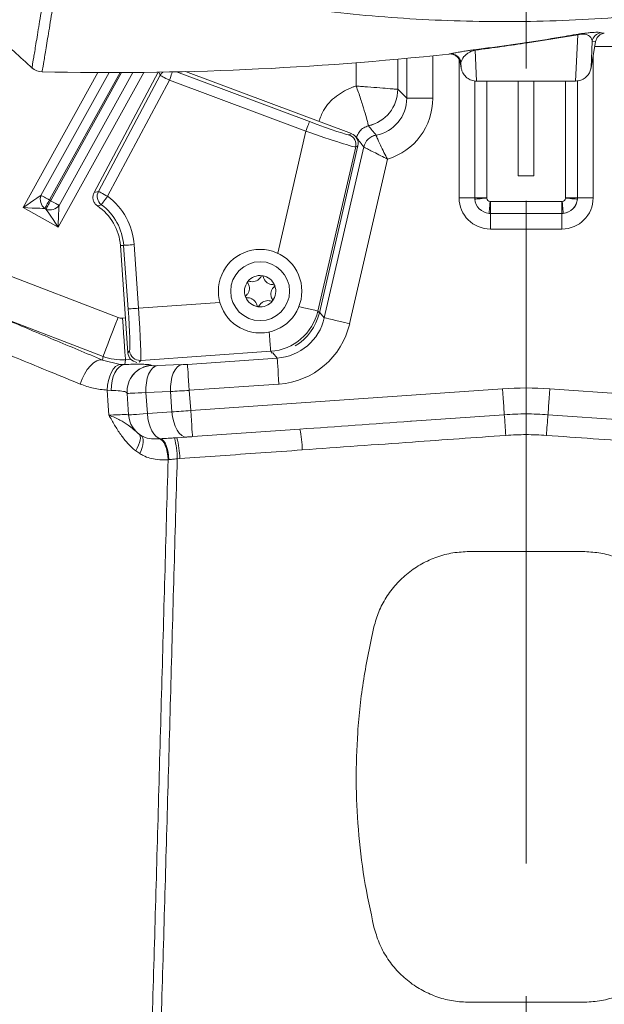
# Model space of a CAD drawing. Header units: millimetres. Extents: x 0 to 8410, y 0 to 5940.
# Tile 92 of 179: x 3480 to 3592, y 3769 to 3958. Entities that reach past the tile are written whole.
import ezdxf

# ---------------------------------------------------------------- set-up
doc = ezdxf.new("R2010")
doc.units = ezdxf.units.MM
doc.header["$LTSCALE"] = 10
doc.linetypes.add('CENTERX2', pattern=[20.32, 12.7, -2.54, 2.54, -2.54])

msp = doc.modelspace()

# ---------------------------------------------------------------- linework, layer by layer
at = {"color": 7, "linetype": 'CENTERX2', "lineweight": 0}
msp.add_line((3577.03, 2983.46), (3577.03, 4504.58), dxfattribs=at)
at = {"color": 8, "linetype": 'Continuous', "lineweight": 0}
for p, q in [((3586.52, 3946.23), (3586.91, 3955.12)), ((3589.7, 3953.89), (3589.48, 3948.79)), ((3590.36, 3953.81), (3589.7, 3953.89)), ((3567.28, 3952.17), (3567.54, 3946.23)), ((3594.93, 3952.87), (3590.2, 3952.87)), ((3544.44, 3945.28), (3544.44, 3949.75)), ((3552.43, 3950.43), (3552.43, 3944.66)), ((3554.14, 3942.95), (3554.14, 3950.6)), ((3559.13, 3951.09), (3559.13, 3942.95)), ((3562.21, 3951.42), (3562.35, 3951.44)), ((3564.18, 3923.86), (3564.18, 3950.4)), ((3564.53, 3949.8), (3564.4, 3949.78)), ((3564.58, 3948.79), (3564.53, 3949.8)), ((3589.88, 3951.03), (3589.88, 3923.86)), ((3480.59, 3921.99), (3494.94, 3947.87)), ((3484.01, 3924.33), (3497.06, 3947.87)), ((3499.18, 3947.88), (3485.72, 3923.59)), ((3485.94, 3923.47), (3499.47, 3947.88)), ((3503.73, 3947.91), (3487.3, 3918.27)), ((3501.59, 3947.89), (3487.47, 3922.41)), ((3506.86, 3947.34), (3506.63, 3947.95)), ((3510.02, 3948.01), (3535.49, 3938.49)), ((3495.02, 3925.08), (3506.86, 3947.34)), ((3508.62, 3946.4), (3496.79, 3924.15)), ((3534.79, 3936.62), (3508.62, 3946.4)), ((3567.18, 3923.86), (3567.18, 3946.26)), ((3569.47, 3946.23), (3569.47, 3923.86)), ((3584.58, 3923.86), (3584.58, 3946.23)), ((3586.88, 3946.29), (3586.88, 3923.86)), ((3552.43, 3944.66), (3552.42, 3944.66)), ((3552.43, 3944.66), (3554.14, 3942.95)), ((3554.14, 3942.95), (3559.13, 3942.95)), ((3529.39, 3913.23), (3534.79, 3936.62)), ((3546.8, 3937.65), (3546.8, 3937.65)), ((3543.11, 3935.93), (3543.53, 3936.16)), ((3544.54, 3935.4), (3544.48, 3935.41)), ((3544.54, 3935.4), (3544.53, 3935.34)), ((3548.26, 3935.88), (3548.26, 3935.88)), ((3544.35, 3933.61), (3537.09, 3902.17)), ((3538.33, 3900.87), (3545.89, 3933.61)), ((3544.78, 3933.84), (3544.35, 3933.61)), ((3545.89, 3933.61), (3545.89, 3933.61)), ((3550.48, 3931.29), (3543.19, 3899.74)), ((3485.72, 3923.59), (3485.63, 3923.43)), ((3485.63, 3923.43), (3485.85, 3923.31)), ((3485.85, 3923.31), (3485.94, 3923.47)), ((3494.2, 3924.89), (3495.02, 3925.08)), ((3564.18, 3923.86), (3567.18, 3923.86)), ((3569.47, 3923.86), (3567.18, 3923.86)), ((3567.19, 3923.61), (3567.18, 3923.86)), ((3569.47, 3923.86), (3569.48, 3923.8)), ((3584.58, 3923.8), (3584.58, 3923.86)), ((3586.88, 3923.86), (3584.58, 3923.86)), ((3586.88, 3923.86), (3586.87, 3923.61)), ((3589.88, 3923.86), (3586.88, 3923.86)), ((3487.3, 3918.27), (3480.59, 3921.99)), ((3484.95, 3921.69), (3484.73, 3921.81)), ((3570.11, 3923.17), (3570.17, 3923.16)), ((3570.17, 3923.16), (3570.17, 3920.87)), ((3570.17, 3923.16), (3583.88, 3923.16)), ((3583.88, 3923.16), (3583.94, 3923.17)), ((3583.88, 3923.16), (3583.88, 3920.87)), ((3570.17, 3920.87), (3569.92, 3920.88)), ((3583.88, 3920.87), (3570.17, 3920.87)), ((3570.17, 3917.87), (3570.17, 3920.87)), ((3584.14, 3920.88), (3583.88, 3920.87)), ((3583.88, 3917.87), (3583.88, 3920.87)), ((3583.88, 3917.87), (3570.17, 3917.87)), ((3499.86, 3914.75), (3499.23, 3914.7)), ((3500.72, 3902.55), (3499.86, 3914.75)), ((3501.86, 3914.89), (3502.71, 3902.69)), ((3473.81, 3910.52), (3498.79, 3900.93)), ((3502.71, 3902.69), (3518.33, 3903.78)), ((3495.93, 3893.47), (3476.3, 3901.01)), ((3499.64, 3900.8), (3500.2, 3900.84)), ((3537.09, 3902.17), (3537.39, 3901.83)), ((3537.41, 3901.94), (3538.33, 3900.87)), ((3495.82, 3892.76), (3495.93, 3893.47)), ((3500.67, 3894.17), (3501, 3894.56)), ((3528.05, 3894.45), (3503.14, 3892.7)), ((3512.1, 3891.95), (3529.3, 3893.15)), ((3528.33, 3894.12), (3528.05, 3894.45)), ((3529.3, 3893.15), (3528.46, 3894.13)), ((3495.82, 3892.76), (3499.18, 3891.94)), ((3499.18, 3891.94), (3500.06, 3891.92)), ((3500.2, 3892.83), (3500.06, 3891.92)), ((3501.24, 3892.91), (3500.2, 3892.83)), ((3503.14, 3892.7), (3502.82, 3892.34)), ((3505.16, 3891.76), (3505.16, 3891.72)), ((3506.27, 3891.7), (3511, 3891.89)), ((3529.64, 3888.17), (3512.44, 3886.97)), ((3497.48, 3886.95), (3496.7, 3887.02)), ((3508.85, 3886.73), (3504.12, 3886.55)), ((3504.12, 3886.55), (3504.41, 3882.5)), ((3509.12, 3882.83), (3508.85, 3886.73)), ((3512.44, 3886.97), (3512.72, 3883.08)), ((3512.72, 3883.08), (3572.49, 3887.26)), ((3581.56, 3887.26), (3641.34, 3883.08)), ((3504.41, 3882.5), (3509.12, 3882.83)), ((3555.05, 3881.05), (3572.84, 3882.3)), ((3581.22, 3882.3), (3599.17, 3881.04)), ((3506.71, 3877.69), (3506.96, 3877.7)), ((3509.6, 3877.85), (3510.04, 3877.88)), ((3502.95, 3874.83), (3502.17, 3875.37)), ((3508.55, 3873.68), (3508.38, 3873.66)), ((3510.61, 3873.89), (3510.13, 3873.85))]:
    msp.add_line(p, q, dxfattribs=at)
at = {"color": 7, "linetype": 'Continuous', "lineweight": 0}
for p, q in [((3589.48, 3948.79), (3590.36, 3953.81)), ((3564.58, 3948.79), (3564.4, 3949.78)), ((3506.46, 3947.95), (3494.2, 3924.89)), ((3543.53, 3936.16), (3511.72, 3948.05)), ((3586.51, 3946.23), (3567.54, 3946.23)), ((3575.53, 3928.07), (3575.53, 3946.23)), ((3578.53, 3928.07), (3578.53, 3946.23)), ((3537.39, 3901.83), (3544.78, 3933.84)), ((3578.53, 3928.07), (3575.53, 3928.07)), ((3499.23, 3914.7), (3500.67, 3894.17)), ((3500.53, 3886.39), (3500.52, 3886.43)), ((3500.82, 3882.25), (3500.53, 3886.39)), ((3511.97, 3878.02), (3510.04, 3877.88)), ((3533.64, 3879.53), (3513.06, 3878.09)), ((3587.9, 3856.07), (3566.15, 3856.07)), ((3566.15, 3769.68), (3587.9, 3769.68))]:
    msp.add_line(p, q, dxfattribs=at)
at = {"color": 8, "linetype": 'Continuous', "lineweight": 0, "flags": 128}
for points in [[(3508.62, 3946.4), (3508.75, 3946.76), (3508.88, 3947.1), (3509, 3947.42), (3509.11, 3947.7), (3509.19, 3947.94), (3509.22, 3947.99)], [(3508.62, 3946.4), (3508.28, 3946.58), (3507.96, 3946.75), (3507.66, 3946.91), (3507.39, 3947.05), (3507.17, 3947.17), (3507.01, 3947.26), (3506.9, 3947.32), (3506.86, 3947.34)], [(3534.79, 3936.62), (3534.93, 3936.97), (3535.05, 3937.32), (3535.17, 3937.64), (3535.28, 3937.92), (3535.37, 3938.15), (3535.43, 3938.33), (3535.47, 3938.44), (3535.49, 3938.49)], [(3480.59, 3921.99), (3481.32, 3922.48), (3482.01, 3922.96), (3482.65, 3923.4), (3483.21, 3923.79), (3483.67, 3924.1), (3484.01, 3924.33)], [(3484.01, 3924.33), (3484.13, 3924.27), (3484.27, 3924.19), (3484.45, 3924.09), (3484.66, 3923.97), (3484.88, 3923.85), (3485.12, 3923.72), (3485.37, 3923.58), (3485.63, 3923.43)], [(3485.63, 3923.43), (3485.49, 3923.17), (3485.35, 3922.92), (3485.22, 3922.68), (3485.09, 3922.45), (3484.98, 3922.25), (3484.88, 3922.07), (3484.8, 3921.93), (3484.73, 3921.81)], [(3484.95, 3921.69), (3485.02, 3921.8), (3485.1, 3921.95), (3485.2, 3922.13), (3485.31, 3922.33), (3485.43, 3922.56), (3485.57, 3922.8), (3485.71, 3923.05), (3485.85, 3923.31)], [(3485.85, 3923.31), (3486.11, 3923.17), (3486.36, 3923.03), (3486.6, 3922.89), (3486.83, 3922.77), (3487.03, 3922.66), (3487.21, 3922.56), (3487.36, 3922.48), (3487.47, 3922.41)], [(3496.79, 3924.15), (3496.45, 3924.33), (3496.13, 3924.5), (3495.83, 3924.66), (3495.56, 3924.8), (3495.34, 3924.92), (3495.17, 3925), (3495.07, 3925.06), (3495.02, 3925.08)], [(3496.79, 3924.15), (3496.56, 3923.84), (3496.34, 3923.54), (3496.14, 3923.27), (3495.96, 3923.03), (3495.81, 3922.83), (3495.7, 3922.68), (3495.63, 3922.58), (3495.6, 3922.54)], [(3569.48, 3923.8), (3569.04, 3923.77), (3568.63, 3923.73), (3568.24, 3923.7), (3567.9, 3923.67), (3567.62, 3923.64), (3567.4, 3923.62), (3567.25, 3923.61), (3567.19, 3923.61)], [(3586.87, 3923.61), (3586.8, 3923.61), (3586.66, 3923.62), (3586.44, 3923.64), (3586.16, 3923.67), (3585.81, 3923.7), (3585.43, 3923.73), (3585.01, 3923.77), (3584.58, 3923.8)], [(3484.73, 3921.81), (3484.32, 3921.83), (3483.77, 3921.85), (3483.09, 3921.88), (3482.31, 3921.91), (3481.47, 3921.95), (3480.59, 3921.99)], [(3487.3, 3918.27), (3486.8, 3919), (3486.32, 3919.69), (3485.88, 3920.33), (3485.5, 3920.89), (3485.18, 3921.35), (3484.95, 3921.69)], [(3487.47, 3922.41), (3487.46, 3922), (3487.43, 3921.45), (3487.4, 3920.77), (3487.37, 3919.99), (3487.33, 3919.15), (3487.3, 3918.27)], [(3570.11, 3923.17), (3570.08, 3922.74), (3570.04, 3922.32), (3570.01, 3921.93), (3569.98, 3921.59), (3569.95, 3921.31), (3569.93, 3921.09), (3569.92, 3920.94), (3569.92, 3920.88)], [(3584.14, 3920.88), (3584.14, 3920.94), (3584.12, 3921.09), (3584.1, 3921.31), (3584.08, 3921.59), (3584.05, 3921.93), (3584.02, 3922.32), (3583.98, 3922.74), (3583.94, 3923.17)], [(3501.86, 3914.89), (3501.48, 3914.86), (3501.11, 3914.83), (3500.77, 3914.81), (3500.47, 3914.79), (3500.22, 3914.77), (3500.03, 3914.76), (3499.91, 3914.75), (3499.86, 3914.75)], [(3502.71, 3902.69), (3502.33, 3902.67), (3501.96, 3902.64), (3501.62, 3902.62), (3501.32, 3902.59), (3501.08, 3902.58), (3500.89, 3902.56), (3500.77, 3902.56), (3500.72, 3902.55)], [(3537.09, 3902.17), (3536.92, 3902.21), (3536.52, 3902.3), (3535.9, 3902.44), (3535.07, 3902.63), (3534.06, 3902.87), (3533.46, 3903.01)], [(3495.93, 3893.47), (3496.01, 3893.68), (3496.19, 3894.15), (3496.46, 3894.86), (3496.82, 3895.79), (3497.24, 3896.91), (3497.73, 3898.16), (3498.25, 3899.52), (3498.79, 3900.93)], [(3500.2, 3892.83), (3500.19, 3893.06), (3500.15, 3893.56), (3500.1, 3894.32), (3500.03, 3895.31), (3499.94, 3896.5), (3499.85, 3897.85), (3499.75, 3899.3), (3499.64, 3900.8)], [(3538.33, 3900.87), (3538.47, 3900.84), (3538.77, 3900.77), (3539.23, 3900.66), (3539.84, 3900.52), (3540.57, 3900.35), (3541.39, 3900.16), (3542.28, 3899.96), (3543.19, 3899.74)], [(3527.79, 3898.17), (3527.84, 3897.55), (3527.91, 3896.52), (3527.97, 3895.67), (3528.01, 3895.03), (3528.04, 3894.62), (3528.05, 3894.45)], [(3529.3, 3893.15), (3529.31, 3893.01), (3529.33, 3892.7), (3529.36, 3892.23), (3529.4, 3891.6), (3529.46, 3890.86), (3529.51, 3890.02), (3529.58, 3889.11), (3529.64, 3888.17)], [(3495.82, 3892.76), (3495.29, 3892.79), (3494.71, 3892.61), (3494.1, 3892.23), (3493.48, 3891.67), (3492.89, 3890.94), (3492.35, 3890.09), (3491.89, 3889.16), (3491.52, 3888.17)], [(3499.18, 3891.94), (3498.73, 3891.82), (3498.29, 3891.52), (3497.88, 3891.05), (3497.51, 3890.44), (3497.19, 3889.7), (3496.95, 3888.87), (3496.78, 3887.96), (3496.7, 3887.02)], [(3500.06, 3891.92), (3499.53, 3891.76), (3499.03, 3891.43), (3498.58, 3890.95), (3498.19, 3890.33), (3497.88, 3889.59), (3497.65, 3888.77), (3497.52, 3887.88), (3497.48, 3886.95)], [(3506.27, 3891.7), (3505.81, 3891.54), (3505.37, 3891.19), (3504.98, 3890.69), (3504.65, 3890.04), (3504.39, 3889.28), (3504.22, 3888.42), (3504.12, 3887.5), (3504.12, 3886.55)], [(3511, 3891.89), (3510.53, 3891.72), (3510.1, 3891.38), (3509.71, 3890.88), (3509.38, 3890.23), (3509.12, 3889.46), (3508.94, 3888.6), (3508.85, 3887.68), (3508.85, 3886.73)], [(3512.1, 3891.95), (3512.1, 3891.81), (3512.13, 3891.5), (3512.16, 3891.02), (3512.2, 3890.4), (3512.26, 3889.66), (3512.31, 3888.82), (3512.38, 3887.91), (3512.44, 3886.97)], [(3497.02, 3882.22), (3496.89, 3884.08), (3496.7, 3887.02)], [(3572.84, 3882.3), (3572.83, 3882.49), (3572.8, 3882.83), (3572.77, 3883.32), (3572.73, 3883.93), (3572.68, 3884.66), (3572.62, 3885.48), (3572.56, 3886.36), (3572.49, 3887.26)], [(3581.22, 3882.3), (3581.23, 3882.49), (3581.25, 3882.83), (3581.29, 3883.32), (3581.33, 3883.93), (3581.38, 3884.66), (3581.44, 3885.48), (3581.5, 3886.36), (3581.56, 3887.26)], [(3500.82, 3882.25), (3500.88, 3882.25), (3501.06, 3882.27), (3501.36, 3882.29), (3501.78, 3882.32), (3502.3, 3882.35), (3502.92, 3882.4), (3503.63, 3882.45), (3504.41, 3882.5)], [(3506.96, 3877.7), (3506.5, 3877.86), (3506.06, 3878.17), (3505.64, 3878.63), (3505.27, 3879.23), (3504.95, 3879.94), (3504.69, 3880.74), (3504.51, 3881.6), (3504.41, 3882.5)], [(3509.12, 3882.83), (3509.54, 3882.86), (3509.97, 3882.89), (3510.41, 3882.92), (3510.86, 3882.95), (3511.31, 3882.98), (3511.78, 3883.02), (3512.25, 3883.05), (3512.72, 3883.08)], [(3511.97, 3878.02), (3511.47, 3878.08), (3510.99, 3878.33), (3510.52, 3878.76), (3510.1, 3879.35), (3509.74, 3880.09), (3509.45, 3880.93), (3509.24, 3881.86), (3509.12, 3882.83)], [(3513.06, 3878.09), (3513.06, 3878.19), (3513.04, 3878.47), (3513.01, 3878.93), (3512.96, 3879.55), (3512.91, 3880.31), (3512.85, 3881.17), (3512.78, 3882.11), (3512.72, 3883.08)], [(3502.78, 3878.61), (3502.95, 3878.42), (3503.04, 3878.15), (3503.07, 3877.81), (3503.02, 3877.4), (3502.9, 3876.94), (3502.72, 3876.44), (3502.47, 3875.91), (3502.17, 3875.37)], [(3502.95, 3874.83), (3503.22, 3875.43), (3503.42, 3876), (3503.56, 3876.55), (3503.63, 3877.05), (3503.63, 3877.48), (3503.56, 3877.85), (3503.43, 3878.13), (3503.23, 3878.31)], [(3508.38, 3873.66), (3508.33, 3874.4), (3508.22, 3875.12), (3508.06, 3875.79), (3507.85, 3876.38), (3507.6, 3876.89), (3507.32, 3877.28), (3507.02, 3877.55), (3506.71, 3877.69)], [(3508.55, 3873.68), (3508.49, 3874.42), (3508.38, 3875.14), (3508.23, 3875.81), (3508.03, 3876.4), (3507.79, 3876.91), (3507.53, 3877.3), (3507.25, 3877.57), (3506.96, 3877.7)]]:
    msp.add_lwpolyline(points, dxfattribs=at)
at = {"color": 7, "linetype": 'Continuous', "lineweight": 0, "flags": 128}
msp.add_lwpolyline([(3513.06, 3878.09), (3512.92, 3878.08), (3512.78, 3878.07), (3512.64, 3878.06), (3512.5, 3878.05), (3512.36, 3878.04), (3512.22, 3878.03), (3512.09, 3878.03), (3511.97, 3878.02)], dxfattribs=at)
at = {"color": 7, "linetype": 'Continuous', "lineweight": 0}
for radius in [8, 5.65]:
    msp.add_circle((3526.03, 3905.97), radius, dxfattribs=at)
at = {"color": 8, "linetype": 'Continuous', "lineweight": 0}
for centre, radius, start, end in [((3591.67, 3953.54), 2, 99.0895, 169.9989), ((3586.67, 3954.52), 0.649, 68.0626, 94.9534), ((3567.07, 3951.79), 0.436, 61.0213, 92.9221), ((3562.56, 3949.46), 2, 9.9807, 96.2289), ((3508.62, 3946.4), 2, 128.7042, 151.9244), ((3545.21, 3944.69), 7.21, 282.7583, 359.812), ((3545.2, 3944.69), 7.22, 282.812, 359.801), ((3542.4, 3934.06), 2, 347.0692, 69.4309), ((3548.82, 3932.92), 3.01, 100.6497, 166.8461), ((3548.82, 3932.93), 3.01, 100.605, 166.851), ((3486.1, 3923.57), 2.22, 159.8961, 232.1031), ((3496.79, 3924.15), 2, 152.069, 233.337), ((3489.26, 3914.01), 12.63, 4, 53.4061), ((3485.72, 3923.78), 2.23, 249.897, 322.0993), ((3489.26, 3914.01), 10.63, 4, 53.4061), ((3527.35, 3904.43), 10.01, 274.0568, 346.9432), ((3503, 3894.7), 2, 184.0816, 273.9167), ((3505.51, 3886.77), 5, 93.9599, 183.961), ((3505.51, 3886.74), 5, 93.9605, 183.9619), ((3577.03, 3822.42), 65, 86, 94), ((3269.64, 3857.83), 304.19, 3.8657, 4.6148), ((3884.15, 3857.85), 303.92, 175.3849, 176.1346), ((3512.31, 3875.02), 21.8, 1.3595, 11.9384), ((3495.4, 3873.96), 14.72, 359.5973, 15.3425), ((3496.42, 3873.9), 14.19, 359.9346, 16.2926)]:
    msp.add_arc(centre, radius, start, end, dxfattribs=at)
at = {"color": 7, "linetype": 'Continuous', "lineweight": 0}
for centre, radius, start, end in [((3497.03, 4547.87), 600, 268.77806, 276.23709), ((3484.3, 3951.01), 3, 227.8356, 268.7781), ((3489.26, 3914.01), 10, 4, 55.9902), ((3526.03, 3905.97), 3, 81.7166, 141.7166), ((3526.03, 3905.97), 3, 21.7166, 81.7166), ((3526.03, 3905.97), 3, 141.7166, 201.7166), ((3526.03, 3905.97), 3, 321.7166, 21.7166), ((3526.03, 3905.97), 3, 201.7166, 261.7166), ((3526.03, 3905.97), 3, 261.7166, 321.7166), ((3505.8, 3882.6), 5, 184, 239.0071)]:
    msp.add_arc(centre, radius, start, end, dxfattribs=at)
for centre, major_axis, ratio, start_param, end_param in [((3568.03, 3937.82), (-3.48, 11.39), 0.032872, 0.261776, 0.286565), ((3586.02, 3937.82), (3.48, 11.39), 0.032872, 5.996621, 6.021409), ((3567.26, 3948.88), (2.9, -0.97), 0.852971, 5.082591, 5.084633), ((3586.8, 3948.88), (2.9, 0.97), 0.852971, 4.340145, 4.342187), ((3542.83, 3934.28), (1.76, 0.95), 0.998923, 5.563771, 7.0026), ((3527.64, 3904.08), (6.5, -7.61), 0.999058, 6.110421, 6.91978), ((3502.67, 3894.31), (-1.31, -1.51), 0.998783, 5.498396, 6.8519)]:
    msp.add_ellipse(centre, major_axis=major_axis, ratio=ratio, start_param=start_param, end_param=end_param, dxfattribs=at)
at = {"color": 8, "linetype": 'Continuous', "lineweight": 0}
for centre, major_axis, ratio, start_param, end_param in [((3546.91, 3942.98), (-5.12, 5.12), 0.993496, 2.540666, 3.925621), ((3546.91, 3942.98), (8.65, -8.65), 0.997265, 5.792323, 7.067214), ((3535.55, 3938.76), (7.56, -2.83), 0.034621, 4.716952, 6.252842), ((3534.85, 3936.89), (9.51, -3.28), 0.027868, 4.715326, 6.251216), ((3567.48, 3922.42), (-44.05, 49.97), 0.088118, 1.184451, 1.221335), ((3564.56, 3923.09), (-40.91, 49.68), 0.126371, 1.218206, 1.254973), ((3570.19, 3923.88), (4.25, 4.25), 0.997265, 2.357564, 3.925621), ((3570.17, 3923.87), (2.12, -2.12), 0.998543, 4.013901, 5.410877), ((3570.19, 3923.88), (2.14, 2.14), 0.991846, 2.443105, 3.84008), ((3570.17, 3923.87), (0.496, 0.496), 0.997265, 2.443105, 3.84008), ((3583.87, 3923.88), (-4.25, 4.25), 0.997265, 2.357564, 3.925621), ((3583.88, 3923.87), (-0.496, 0.496), 0.997265, 2.443105, 3.84008), ((3583.88, 3923.87), (2.12, 2.12), 0.998543, 4.013901, 5.410877), ((3583.87, 3923.88), (2.14, -2.14), 0.991846, 5.584698, 6.981673), ((3500.44, 3902.53), (-0.56, 7.98), 0.034921, 3.176499, 4.712389), ((3502.43, 3902.67), (-0.7, 9.98), 0.027937, 3.176499, 4.712389), ((3499.51, 3902.8), (-0.3, -1.98), 0.998562, 6.065323, 6.501048), ((3528.57, 3903.15), (-6.52, 7.64), 0.995774, 2.505561, 3.777624), ((3528.57, 3903.15), (9.76, -11.43), 0.997882, 5.647154, 6.919217), ((3499.51, 3902.8), (9.89, -1.48), 0.999138, 4.494527, 4.930251), ((3507.36, 3891.88), (2.19, 0.15), 0.052408, 3.141593, 4.18879), ((3512.09, 3892.06), (2.19, 0.15), 0.052408, 4.18879, 4.712389), ((3507.71, 3886.9), (7.18, 0.5), 0.016013, 3.141593, 4.18879), ((3512.44, 3887.08), (7.18, 0.5), 0.016013, 4.18879, 4.712389)]:
    msp.add_ellipse(centre, major_axis=major_axis, ratio=ratio, start_param=start_param, end_param=end_param, dxfattribs=at)
at = {"color": 7, "linetype": 'Continuous', "lineweight": 0}
for points, knots in [([(3460.57, 3968.45), (3463, 3966.25), (3467.85, 3961.85), (3475.14, 3955.25), (3479.99, 3950.86), (3482.42, 3948.66)], [0, 0, 0, 0, 0.3334, 0.666616, 1, 1, 1, 1]), ([(3494.7, 3967.89), (3501.07, 3966.34), (3513.81, 3963.22), (3533.04, 3960.11), (3552.33, 3958.14), (3571.82, 3957.44), (3591.48, 3957.99), (3611.27, 3959.98), (3625.91, 3962.12), (3633.9, 3964), (3635.35, 3964.34)], [0, 0, 0, 0, 0.136805, 0.273717, 0.410628, 0.547431, 0.687846, 0.828379, 0.968911, 1, 1, 1, 1]), ([(3590.36, 3953.81), (3590.43, 3954.03), (3590.55, 3954.46), (3590.99, 3954.99), (3591.5, 3955.31), (3591.86, 3955.41), (3592.01, 3955.44), (3592.02, 3955.44)], [0, 0, 0, 0, 0.272296, 0.544637, 0.817097, 0.986664, 1, 1, 1, 1]), ([(3562.21, 3951.42), (3562.23, 3951.42), (3562.33, 3951.43), (3562.66, 3951.44), (3563.2, 3951.32), (3563.78, 3950.96), (3564.22, 3950.43), (3564.34, 3950), (3564.4, 3949.78)], [0, 0, 0, 0, 0.011275, 0.104247, 0.32832, 0.552253, 0.776125, 1, 1, 1, 1]), ([(3567.54, 3946.23), (3567.37, 3946.24), (3566.88, 3946.26), (3566.07, 3946.55), (3565.29, 3947.18), (3564.78, 3947.95), (3564.65, 3948.48), (3564.59, 3948.71)], [0, 0, 0, 0, 0.117558, 0.359199, 0.597801, 0.834302, 1, 1, 1, 1]), ([(3589.46, 3948.71), (3589.44, 3948.61), (3589.36, 3948.23), (3589.06, 3947.56), (3588.41, 3946.84), (3587.52, 3946.33), (3586.85, 3946.26), (3586.52, 3946.23)], [0, 0, 0, 0, 0.076182, 0.28022, 0.520781, 0.760378, 1, 1, 1, 1]), ([(3494.85, 3922.3), (3494.79, 3922.34), (3494.54, 3922.52), (3494.2, 3922.94), (3493.97, 3923.57), (3493.95, 3924.26), (3494.12, 3924.68), (3494.2, 3924.89)], [0, 0, 0, 0, 0.079817, 0.309794, 0.539763, 0.769899, 1, 1, 1, 1]), ([(3526.25, 3908.83), (3526.12, 3908.63), (3525.89, 3908.28), (3525.35, 3907.94), (3524.82, 3907.78), (3524.31, 3907.77), (3524.02, 3907.86), (3523.9, 3907.89)], [0, 0, 0, 0, 0.266516, 0.46419, 0.662323, 0.854064, 1, 1, 1, 1]), ([(3526.46, 3908.94), (3526.45, 3908.94), (3526.42, 3908.94), (3526.37, 3908.94), (3526.31, 3908.91), (3526.28, 3908.87), (3526.26, 3908.84), (3526.25, 3908.83)], [0, 0, 0, 0, 0.0937069, 0.3456072, 0.6001761, 0.8647057, 1, 1, 1, 1]), ([(3526.63, 3908.78), (3526.62, 3908.8), (3526.61, 3908.84), (3526.56, 3908.9), (3526.51, 3908.93), (3526.47, 3908.94), (3526.46, 3908.94)], [0, 0, 0, 0, 0.280291, 0.56355, 0.834948, 1, 1, 1, 1]), ([(3528.62, 3907.21), (3528.38, 3907.22), (3527.96, 3907.24), (3527.39, 3907.54), (3526.99, 3907.93), (3526.73, 3908.36), (3526.66, 3908.65), (3526.63, 3908.78)], [0, 0, 0, 0, 0.266494, 0.46418, 0.662329, 0.854062, 1, 1, 1, 1]), ([(3523.66, 3907.6), (3523.77, 3907.38), (3523.96, 3907), (3523.99, 3906.37), (3523.86, 3905.82), (3523.61, 3905.39), (3523.39, 3905.18), (3523.3, 3905.09)], [0, 0, 0, 0, 0.266478, 0.464175, 0.662307, 0.854037, 1, 1, 1, 1]), ([(3523.67, 3907.83), (3523.67, 3907.82), (3523.65, 3907.8), (3523.63, 3907.75), (3523.63, 3907.69), (3523.64, 3907.63), (3523.66, 3907.61), (3523.66, 3907.6)], [0, 0, 0, 0, 0.095255, 0.347025, 0.601664, 0.866215, 1, 1, 1, 1]), ([(3523.9, 3907.89), (3523.87, 3907.9), (3523.83, 3907.91), (3523.76, 3907.9), (3523.71, 3907.87), (3523.68, 3907.84), (3523.67, 3907.83)], [0, 0, 0, 0, 0.282011, 0.565306, 0.8365, 1, 1, 1, 1]), ([(3528.39, 3904.34), (3528.29, 3904.56), (3528.09, 3904.94), (3528.07, 3905.57), (3528.2, 3906.12), (3528.45, 3906.55), (3528.67, 3906.76), (3528.76, 3906.86)], [0, 0, 0, 0, 0.266478, 0.464176, 0.662308, 0.85404, 1, 1, 1, 1]), ([(3528.82, 3907.08), (3528.81, 3907.09), (3528.8, 3907.12), (3528.77, 3907.16), (3528.71, 3907.19), (3528.66, 3907.21), (3528.63, 3907.21), (3528.62, 3907.21)], [0, 0, 0, 0, 0.094816, 0.346757, 0.601354, 0.866088, 1, 1, 1, 1]), ([(3528.76, 3906.86), (3528.78, 3906.87), (3528.81, 3906.9), (3528.83, 3906.97), (3528.83, 3907.03), (3528.82, 3907.07), (3528.82, 3907.08)], [0, 0, 0, 0, 0.281536, 0.564965, 0.8361, 1, 1, 1, 1]), ([(3523.3, 3905.09), (3523.28, 3905.07), (3523.25, 3905.04), (3523.23, 3904.97), (3523.23, 3904.91), (3523.24, 3904.87), (3523.24, 3904.86)], [0, 0, 0, 0, 0.281908, 0.564928, 0.836086, 1, 1, 1, 1]), ([(3523.24, 3904.86), (3523.24, 3904.85), (3523.26, 3904.83), (3523.29, 3904.79), (3523.34, 3904.75), (3523.39, 3904.74), (3523.43, 3904.74), (3523.44, 3904.74)], [0, 0, 0, 0, 0.094812, 0.34674, 0.601372, 0.866038, 1, 1, 1, 1]), ([(3523.44, 3904.74), (3523.68, 3904.72), (3524.1, 3904.7), (3524.66, 3904.4), (3525.07, 3904.02), (3525.32, 3903.58), (3525.4, 3903.29), (3525.43, 3903.16)], [0, 0, 0, 0, 0.266497, 0.464201, 0.662324, 0.85406, 1, 1, 1, 1]), ([(3528.38, 3904.11), (3528.39, 3904.12), (3528.41, 3904.14), (3528.42, 3904.19), (3528.43, 3904.26), (3528.42, 3904.31), (3528.4, 3904.34), (3528.39, 3904.34)], [0, 0, 0, 0, 0.094894, 0.347053, 0.601673, 0.8662, 1, 1, 1, 1]), ([(3525.43, 3903.16), (3525.43, 3903.14), (3525.45, 3903.1), (3525.49, 3903.04), (3525.55, 3903.01), (3525.58, 3903.01), (3525.6, 3903)], [0, 0, 0, 0, 0.280277, 0.563522, 0.834956, 1, 1, 1, 1]), ([(3525.6, 3903), (3525.6, 3903), (3525.63, 3903), (3525.68, 3903.01), (3525.74, 3903.03), (3525.78, 3903.07), (3525.8, 3903.1), (3525.8, 3903.11)], [0, 0, 0, 0, 0.093654, 0.345569, 0.600153, 0.864698, 1, 1, 1, 1]), ([(3525.8, 3903.11), (3525.94, 3903.31), (3526.17, 3903.66), (3526.7, 3904.01), (3527.24, 3904.16), (3527.74, 3904.17), (3528.03, 3904.08), (3528.16, 3904.05)], [0, 0, 0, 0, 0.266488, 0.464187, 0.662321, 0.854058, 1, 1, 1, 1]), ([(3528.16, 3904.05), (3528.18, 3904.04), (3528.23, 3904.03), (3528.3, 3904.04), (3528.35, 3904.07), (3528.37, 3904.1), (3528.38, 3904.11)], [0, 0, 0, 0, 0.281968, 0.565277, 0.836533, 1, 1, 1, 1]), ([(3533.64, 3879.53), (3540.72, 3880.03), (3547.86, 3880.54), (3555, 3881.04), (3555.05, 3881.05)], [0, 0, 0, 0, 0.992144, 1, 1, 1, 1]), ([(3566.15, 3856.07), (3565.09, 3856.02), (3562.98, 3855.91), (3559.89, 3855.09), (3556.99, 3853.79), (3554.34, 3852.02), (3552.03, 3849.83), (3550.15, 3847.32), (3548.7, 3844.57), (3548.13, 3842.62), (3547.85, 3841.64)], [0, 0, 0, 0, 0.12628, 0.252559, 0.378839, 0.505119, 0.631391, 0.757663, 0.878833, 1, 1, 1, 1]), ([(3606.21, 3841.64), (3605.91, 3842.66), (3605.32, 3844.69), (3603.8, 3847.49), (3601.86, 3850.01), (3599.53, 3852.17), (3596.86, 3853.91), (3593.97, 3855.15), (3590.96, 3855.92), (3588.92, 3856.02), (3587.9, 3856.07)], [0, 0, 0, 0, 0.126114, 0.2522278, 0.378337, 0.5044473, 0.6306416, 0.7568353, 0.8784182, 1, 1, 1, 1]), ([(3547.85, 3841.64), (3547.14, 3838.31), (3545.7, 3831.61), (3544.65, 3821.72), (3544.34, 3812.1), (3544.76, 3802.76), (3545.84, 3793.39), (3547.18, 3787.2), (3547.85, 3784.1)], [0, 0, 0, 0, 0.1762654, 0.3537546, 0.5129924, 0.6731313, 0.8360833, 1, 1, 1, 1]), ([(3547.85, 3784.1), (3548.15, 3783.08), (3548.74, 3781.06), (3550.25, 3778.25), (3552.19, 3775.74), (3554.52, 3773.58), (3557.18, 3771.85), (3560.06, 3770.6), (3563.08, 3769.83), (3565.13, 3769.73), (3566.15, 3769.68)], [0, 0, 0, 0, 0.125986, 0.25197, 0.377962, 0.50396, 0.629856, 0.755755, 0.877878, 1, 1, 1, 1]), ([(3587.9, 3769.68), (3588.96, 3769.73), (3591.08, 3769.84), (3594.17, 3770.66), (3597.07, 3771.96), (3599.72, 3773.73), (3602.03, 3775.92), (3603.91, 3778.43), (3605.36, 3781.18), (3605.92, 3783.12), (3606.21, 3784.1)], [0, 0, 0, 0, 0.126352, 0.252706, 0.379059, 0.505409, 0.631761, 0.758109, 0.879053, 1, 1, 1, 1])]:
    msp.add_open_spline(points, degree=3, knots=knots, dxfattribs=at)
at = {"color": 8, "linetype": 'Continuous', "lineweight": 0}
for points, knots in [([(3482.28, 3948.78), (3482.3, 3948.88), (3482.33, 3949.07), (3482.59, 3950.63), (3483.02, 3953.2), (3483.63, 3956.97), (3484.42, 3961.75), (3485.08, 3965.88), (3485.41, 3967.94)], [0, 0, 0, 0, 0.160219, 0.320598, 0.490065, 0.659532, 0.829766, 1, 1, 1, 1]), ([(3487.36, 3967.18), (3487.03, 3965.12), (3486.37, 3961.01), (3485.59, 3956.22), (3484.97, 3952.45), (3484.54, 3949.86), (3484.28, 3948.29), (3484.25, 3948.1), (3484.23, 3948.01)], [0, 0, 0, 0, 0.169467, 0.338934, 0.5091691, 0.6794041, 0.8396213, 1, 1, 1, 1]), ([(3586.61, 3955.16), (3586.74, 3955.18), (3587, 3955.23), (3587.44, 3955.3), (3587.89, 3955.36), (3588.42, 3955.43), (3589.06, 3955.5), (3589.65, 3955.55), (3590.43, 3955.59), (3591.12, 3955.58), (3591.28, 3955.54), (3591.36, 3955.51)], [0, 0, 0, 0, 0.026743, 0.053733, 0.077173, 0.110177, 0.171268, 0.271803, 0.372823, 0.686033, 1, 1, 1, 1]), ([(3591.36, 3955.51), (3591.4, 3955.5), (3591.61, 3955.42), (3591.84, 3955.43), (3592.02, 3955.44)], [0, 0, 0, 0, 0.209634, 1, 1, 1, 1]), ([(3567.04, 3952.23), (3568.23, 3952.38), (3571.8, 3952.85), (3577.63, 3953.69), (3582.93, 3954.53), (3585.88, 3955.04), (3586.61, 3955.16)], [0, 0, 0, 0, 0.176713, 0.530209, 0.884439, 1, 1, 1, 1]), ([(3586.91, 3955.12), (3583.73, 3954.59), (3577.37, 3953.52), (3570.65, 3952.62), (3567.28, 3952.17)], [0, 0, 0, 0, 0.498983, 1, 1, 1, 1]), ([(3589.7, 3953.89), (3589.66, 3954.08), (3589.59, 3954.45), (3589.13, 3954.91), (3588.6, 3955.18), (3588.02, 3955.26), (3587.72, 3955.26), (3587.53, 3955.24), (3587.4, 3955.23), (3587.27, 3955.21), (3587.1, 3955.17), (3586.99, 3955.14), (3586.92, 3955.12), (3586.91, 3955.12)], [0, 0, 0, 0, 0.330573, 0.660812, 0.863882, 0.919583, 0.945556, 0.955927, 0.96154, 0.971546, 0.979619, 0.997429, 1, 1, 1, 1]), ([(3562.35, 3951.44), (3562.43, 3951.46), (3562.6, 3951.5), (3563.25, 3951.62), (3564.06, 3951.77), (3564.87, 3951.91), (3565.59, 3952.02), (3566.21, 3952.12), (3566.8, 3952.19), (3567.04, 3952.23)], [0, 0, 0, 0, 0.2526322, 0.5051649, 0.6990224, 0.8266973, 0.8914688, 0.9557922, 1, 1, 1, 1]), ([(3567.28, 3952.17), (3567.13, 3952.14), (3566.5, 3951.97), (3566.08, 3951.71), (3565.49, 3951.34), (3564.82, 3950.66), (3564.65, 3950.16), (3564.53, 3949.8)], [0, 0, 0, 0, 0.0358354, 0.1576995, 0.2851166, 0.4819726, 1, 1, 1, 1]), ([(3537.3, 3938.49), (3537.56, 3939.21), (3538.22, 3941.1), (3540.55, 3943.49), (3542.89, 3944.81), (3544.25, 3945.23), (3544.44, 3945.28)], [0, 0, 0, 0, 0.223508, 0.58368, 0.943454, 1, 1, 1, 1]), ([(3552.42, 3944.66), (3552.31, 3944.67), (3552.09, 3944.69), (3550.91, 3944.78), (3549.1, 3944.93), (3547.12, 3945.08), (3545.55, 3945.2), (3544.82, 3945.26), (3544.44, 3945.28), (3544.44, 3945.28)], [0, 0, 0, 0, 0.191036, 0.371783, 0.599249, 0.816472, 0.906628, 0.998479, 1, 1, 1, 1]), ([(3546.8, 3937.65), (3546.77, 3937.79), (3546.7, 3938.07), (3546.31, 3939.55), (3545.71, 3941.6), (3545.04, 3943.63), (3544.59, 3944.88), (3544.44, 3945.28), (3544.44, 3945.28)], [0, 0, 0, 0, 0.223302, 0.446607, 0.669778, 0.892659, 0.998478, 1, 1, 1, 1]), ([(3546.8, 3937.65), (3546.49, 3937.55), (3545.86, 3937.35), (3545.11, 3936.68), (3544.7, 3935.98), (3544.58, 3935.53), (3544.54, 3935.4)], [0, 0, 0, 0, 0.291762, 0.583612, 0.874374, 1, 1, 1, 1]), ([(3548.26, 3935.88), (3548.29, 3935.81), (3548.34, 3935.67), (3548.63, 3934.96), (3549.09, 3933.92), (3549.72, 3932.65), (3550.23, 3931.72), (3550.47, 3931.29), (3550.48, 3931.29)], [0, 0, 0, 0, 0.1972894, 0.3874245, 0.5848851, 0.8069532, 0.9980647, 1, 1, 1, 1]), ([(3545.89, 3933.61), (3545.96, 3933.57), (3546.09, 3933.5), (3546.78, 3933.14), (3547.8, 3932.62), (3549.08, 3931.98), (3550.03, 3931.51), (3550.47, 3931.29), (3550.48, 3931.29)], [0, 0, 0, 0, 0.1967686, 0.3869073, 0.5847961, 0.807232, 0.9980658, 1, 1, 1, 1]), ([(3495.6, 3922.54), (3495.57, 3922.53), (3495.32, 3922.45), (3495.07, 3922.37), (3494.85, 3922.3)], [0, 0, 0, 0, 0.114338, 1, 1, 1, 1]), ([(3477.51, 3900.47), (3480.48, 3899.21), (3486.43, 3896.68), (3492.69, 3894.07), (3495.82, 3892.76)], [0, 0, 0, 0, 0.49932, 1, 1, 1, 1]), ([(3491.52, 3888.17), (3488.82, 3889.27), (3482.4, 3891.89), (3476.3, 3894.43), (3472.75, 3895.9)], [0, 0, 0, 0, 0.419844, 1, 1, 1, 1]), ([(3500.06, 3891.92), (3500.6, 3891.94), (3501.67, 3891.97), (3502.98, 3891.98), (3504.03, 3891.95), (3504.93, 3891.89), (3505.07, 3891.81), (3505.16, 3891.76)], [0, 0, 0, 0, 0.175696, 0.356507, 0.532195, 0.712942, 1, 1, 1, 1]), ([(3496.7, 3887.02), (3495.82, 3887.1), (3494.04, 3887.26), (3492.36, 3887.86), (3491.52, 3888.17)], [0, 0, 0, 0, 0.494429, 1, 1, 1, 1]), ([(3500.52, 3886.43), (3500.46, 3886.51), (3500.33, 3886.68), (3499.32, 3886.88), (3498.1, 3886.93), (3497.48, 3886.95)], [0, 0, 0, 0, 0.288451, 0.644762, 1, 1, 1, 1]), ([(3497.02, 3882.22), (3497.15, 3882.22), (3497.99, 3882.27), (3499.32, 3882.31), (3500.57, 3882.32), (3500.73, 3882.27), (3500.82, 3882.25)], [0, 0, 0, 0, 0.059461, 0.371749, 0.684685, 1, 1, 1, 1]), ([(3502.17, 3875.37), (3501.64, 3875.84), (3500.58, 3876.76), (3499.27, 3878.48), (3498.3, 3880), (3497.57, 3881.26), (3497.21, 3881.89), (3497.02, 3882.21), (3497.02, 3882.22)], [0, 0, 0, 0, 0.2493345, 0.4992111, 0.748117, 0.8730051, 0.9979139, 1, 1, 1, 1]), ([(3497.02, 3882.22), (3497.02, 3882.22), (3497.42, 3882.06), (3498.17, 3881.75), (3499.46, 3881.14), (3501.04, 3880.16), (3502.12, 3879.2), (3502.78, 3878.61)], [0, 0, 0, 0, 0.001879, 0.152482, 0.299489, 0.570428, 1, 1, 1, 1]), ([(3503.23, 3878.31), (3503.35, 3878.24), (3503.97, 3877.9), (3505.14, 3877.63), (3506.19, 3877.67), (3506.71, 3877.69)], [0, 0, 0, 0, 0.1165707, 0.568653, 1, 1, 1, 1]), ([(3573.13, 3878.34), (3567.18, 3877.91), (3554.16, 3876.98), (3541.16, 3876.05), (3534.11, 3875.54)], [0, 0, 0, 0, 0.457915, 1, 1, 1, 1]), ([(3619.95, 3875.54), (3612.9, 3876.05), (3599.9, 3876.98), (3586.88, 3877.91), (3580.92, 3878.34)], [0, 0, 0, 0, 0.542085, 1, 1, 1, 1]), ([(3506.96, 3877.7), (3507.13, 3877.71), (3507.71, 3877.75), (3508.59, 3877.79), (3509.3, 3877.83), (3509.6, 3877.85)], [0, 0, 0, 0, 0.208105, 0.672451, 1, 1, 1, 1]), ([(3508.38, 3873.66), (3507.67, 3873.65), (3506.05, 3873.62), (3504.2, 3874.12), (3503.18, 3874.71), (3502.95, 3874.83)], [0, 0, 0, 0, 0.379017, 0.865372, 1, 1, 1, 1]), ([(3534.11, 3875.54), (3531.45, 3875.35), (3523.61, 3874.8), (3515.79, 3874.25), (3510.61, 3873.89)], [0, 0, 0, 0, 0.339066, 1, 1, 1, 1]), ([(3495.95, 3431.47), (3496.16, 3438.84), (3496.58, 3453.58), (3497.21, 3475.66), (3497.82, 3497.69), (3498.44, 3519.65), (3499.87, 3570.96), (3501.32, 3622.25), (3502.74, 3673.5), (3503.34, 3695.37), (3503.94, 3717.27), (3504.55, 3739.25), (3505.2, 3761.43), (3505.85, 3783.79), (3506.49, 3806.25), (3507.12, 3828.72), (3507.75, 3851.19), (3508.17, 3866.17), (3508.38, 3873.66)], [0, 0, 0, 0, 0.049622, 0.09928, 0.148977, 0.198685, 0.248349, 0.498541, 0.54841, 0.598317, 0.648201, 0.698024, 0.747822, 0.798226, 0.848644, 0.899094, 0.949558, 1, 1, 1, 1]), ([(3510.13, 3873.85), (3509.92, 3866.44), (3509.5, 3851.62), (3508.88, 3829.39), (3508.26, 3807.16), (3507.62, 3784.93), (3507, 3763.89), (3506.41, 3744.08), (3505.87, 3725.51), (3505.35, 3707.01), (3504.83, 3688.55), (3504.31, 3670.1), (3502.92, 3621.31), (3501.47, 3571.3), (3500, 3520.1), (3499.36, 3498.02), (3498.73, 3475.87), (3498.1, 3453.66), (3497.68, 3438.84), (3497.47, 3431.43)], [0, 0, 0, 0, 0.04988, 0.099778, 0.149666, 0.199526, 0.249374, 0.291356, 0.333346, 0.375383, 0.417458, 0.459536, 0.501577, 0.750385, 0.800303, 0.850265, 0.900215, 0.950125, 1, 1, 1, 1]), ([(3510.13, 3873.85), (3509.94, 3873.83), (3509.52, 3873.78), (3508.99, 3873.73), (3508.65, 3873.69), (3508.55, 3873.68)], [0, 0, 0, 0, 0.335456, 0.79656, 1, 1, 1, 1])]:
    msp.add_open_spline(points, degree=3, knots=knots, dxfattribs=at)
for points in [[(3572.84, 3882.3), (3574.24, 3882.38), (3577.03, 3882.52), (3579.82, 3882.38), (3581.22, 3882.3)], [(3580.92, 3878.34), (3579.62, 3878.41), (3577.03, 3878.54), (3574.43, 3878.41), (3573.13, 3878.34)]]:
    msp.add_open_spline(points, degree=3, dxfattribs=at)

doc.saveas('drawing.dxf')
